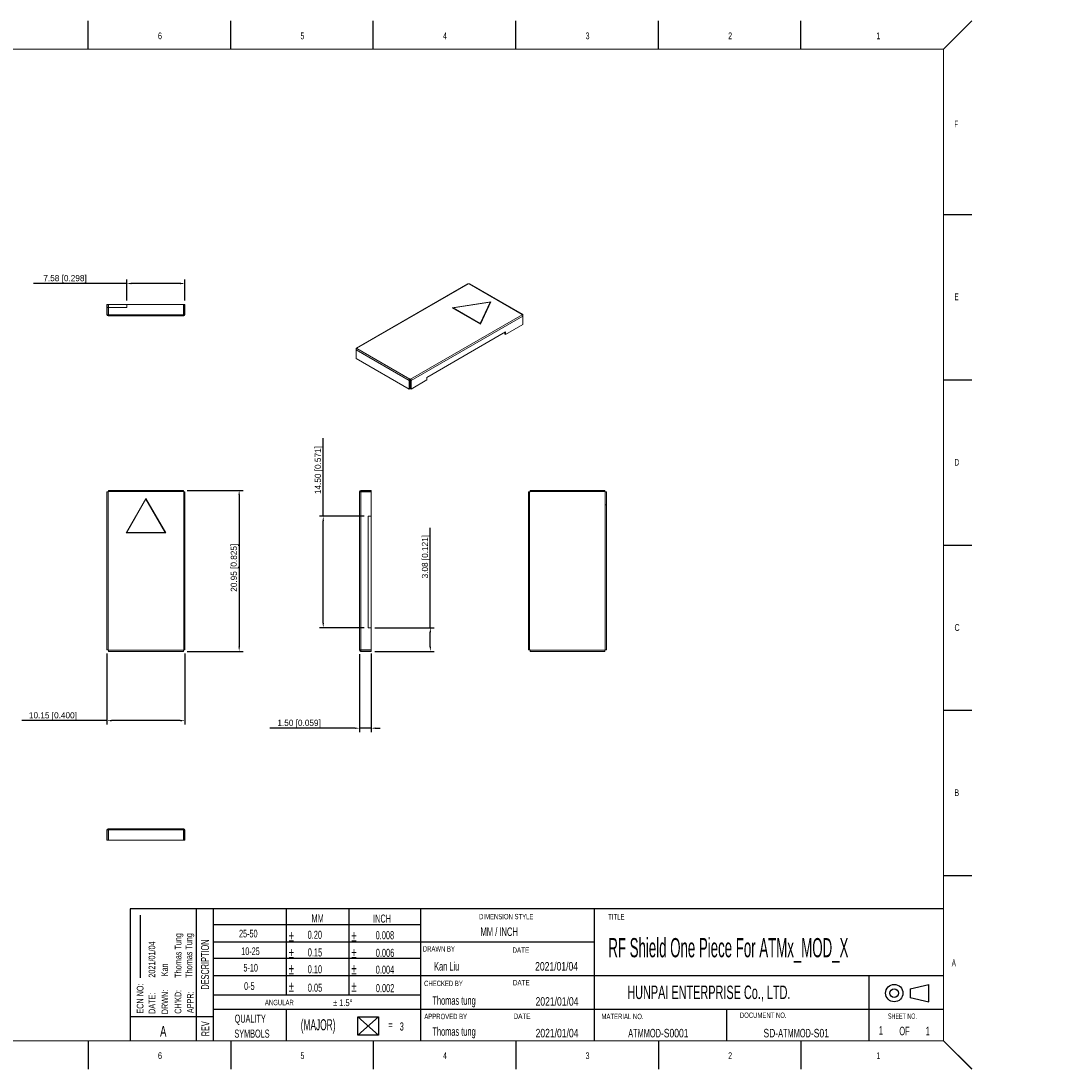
# Model space of a CAD drawing. Header units: millimetres. Extents: x 18 to 224, y 102 to 239.
# Tile 2 of 2: x 88 to 224, y 102 to 239. Entities that reach past the tile are written whole.
import ezdxf

# ---------------------------------------------------------------- set-up
doc = ezdxf.new("R2010")
doc.units = ezdxf.units.MM
doc.header["$PDSIZE"] = -1
doc.layers.add('DIM', color=7, linetype='Continuous')
doc.styles.add('SLDTEXTSTYLE0', font='TXT', dxfattribs={"width": 0.75})
doc.styles.add('SLDTEXTSTYLE1', font='TXT', dxfattribs={"width": 0.663158})
doc.styles.add('SLDTEXTSTYLE11', font='TXT', dxfattribs={"width": 0.626552})
doc.styles.add('SLDTEXTSTYLE12', font='TXT', dxfattribs={"width": 0.626596})
doc.styles.add('SLDTEXTSTYLE14', font='TXT', dxfattribs={"width": 0.535193})
doc.styles.add('SLDTEXTSTYLE15', font='TXT', dxfattribs={"width": 0.605})
doc.styles.add('SLDTEXTSTYLE16', font='TXT', dxfattribs={"width": 0.515842})
doc.styles.add('SLDTEXTSTYLE17', font='TXT', dxfattribs={"width": 0.7})
doc.styles.add('SLDTEXTSTYLE2', font='TXT', dxfattribs={"width": 0.596842})
doc.styles.add('SLDTEXTSTYLE3', font='TXT', dxfattribs={"width": 0.563684})
doc.styles.add('SLDTEXTSTYLE4', font='TXT', dxfattribs={"width": 0.647495})
doc.styles.add('SLDTEXTSTYLE5', font='TXT', dxfattribs={"width": 0.537082})
doc.styles.add('SLDTEXTSTYLE6', font='TXT', dxfattribs={"width": 0.574371})
doc.styles.add('SLDTEXTSTYLE7', font='TXT', dxfattribs={"width": 0.581836})
doc.styles.add('SLDTEXTSTYLE8', font='TXT', dxfattribs={"width": 0.678808})
doc.styles.add('SLDTEXTSTYLE9', font='TXT', dxfattribs={"width": 0.626592})
doc.dimstyles.new('ISO-25', dxfattribs={"dimtxt": 2.5, "dimasz": 2.5, "dimexe": 1.25, "dimexo": 0.625, "dimtad": 1, "dimtxsty": 'Standard', "dimcen": 2.5, "dimadec": 0, "dimazin": 0, "dimtfac": 1, "dimtmove": 0, "dimatfit": 3, "dimfxl": 1, "dimarcsym": 0})

# ---------------------------------------------------------------- blocks, each defined once
blk = doc.blocks.new('*D1')
at = {"layer": 'Defpoints', "color": 0}
for p in [(108.69, 177.79), (108.69, 156.84), (115.95, 156.84)]:
    blk.add_point(p, dxfattribs=at)
at = {"layer": 'DIM', "color": 0, "lineweight": -2}
for p, q in [((109.19, 177.79), (116.45, 177.79)), ((115.95, 177.19), (115.95, 157.44)), ((109.19, 156.84), (116.45, 156.84))]:
    blk.add_line(p, q, dxfattribs=at)
at = {"layer": 'DIM', "color": 0}
for points in [[(115.85, 177.19), (116.05, 177.19), (115.95, 177.79)], [(115.85, 157.44), (116.05, 157.44), (115.95, 156.84)]]:
    blk.add_solid(points, dxfattribs=at)
at = {"layer": 'DIM', "color": 0, "insert": (114.85, 167.72), "char_height": 0.8, "attachment_point": 2, "rotation": 90}
blk.add_mtext('20.95 [0.825]', dxfattribs=at)
blk = doc.blocks.new('*D2')
at = {"layer": 'Defpoints', "color": 0}
for p in [(98.74, 157.04), (108.89, 157.04), (108.89, 147.82)]:
    blk.add_point(p, dxfattribs=at)
at = {"layer": 'DIM', "color": 0, "lineweight": -2}
for p, q in [((98.74, 156.54), (98.74, 147.32)), ((108.89, 156.54), (108.89, 147.32)), ((98.74, 147.82), (87.68, 147.82)), ((108.29, 147.82), (99.34, 147.82))]:
    blk.add_line(p, q, dxfattribs=at)
at = {"layer": 'DIM', "color": 0}
for points in [[(99.34, 147.92), (99.34, 147.72), (98.74, 147.82)], [(108.29, 147.92), (108.29, 147.72), (108.89, 147.82)]]:
    blk.add_solid(points, dxfattribs=at)
at = {"layer": 'DIM', "color": 0, "insert": (91.71, 148.92), "char_height": 0.8, "attachment_point": 2}
blk.add_mtext('10.15 [0.400]', dxfattribs=at)
blk = doc.blocks.new('*D3')
at = {"layer": 'Defpoints', "color": 0}
for p in [(108.89, 204.72), (101.32, 202), (108.89, 202)]:
    blk.add_point(p, dxfattribs=at)
at = {"layer": 'DIM', "color": 0, "lineweight": -2}
for p, q in [((101.32, 202.5), (101.32, 205.22)), ((108.89, 202.5), (108.89, 205.22)), ((101.32, 204.72), (89.19, 204.72)), ((108.29, 204.72), (101.92, 204.72))]:
    blk.add_line(p, q, dxfattribs=at)
at = {"layer": 'DIM', "color": 0}
for points in [[(101.92, 204.82), (101.92, 204.62), (101.32, 204.72)], [(108.29, 204.82), (108.29, 204.62), (108.89, 204.72)]]:
    blk.add_solid(points, dxfattribs=at)
at = {"layer": 'DIM', "color": 0, "insert": (93.29, 205.82), "char_height": 0.8, "attachment_point": 2}
blk.add_mtext('7.58 [0.298]', dxfattribs=at)
blk = doc.blocks.new('*D6')
at = {"layer": 'Defpoints', "color": 0}
for p in [(126.89, 174.42), (132.72, 174.42), (132.72, 159.92)]:
    blk.add_point(p, dxfattribs=at)
at = {"layer": 'DIM', "color": 0, "lineweight": -2}
for p, q in [((126.89, 174.42), (126.89, 184.59)), ((132.22, 174.42), (126.39, 174.42)), ((126.89, 160.52), (126.89, 173.82)), ((132.22, 159.92), (126.39, 159.92))]:
    blk.add_line(p, q, dxfattribs=at)
at = {"layer": 'DIM', "color": 0}
for points in [[(126.79, 173.82), (126.99, 173.82), (126.89, 174.42)], [(126.79, 160.52), (126.99, 160.52), (126.89, 159.92)]]:
    blk.add_solid(points, dxfattribs=at)
at = {"layer": 'DIM', "color": 0, "insert": (125.79, 180.43), "char_height": 0.8, "attachment_point": 2, "rotation": 90}
blk.add_mtext('14.50 [0.571]', dxfattribs=at)
blk = doc.blocks.new('*D7')
at = {"layer": 'Defpoints', "color": 0}
for p in [(131.62, 156.99), (133.12, 157.04), (131.62, 146.84)]:
    blk.add_point(p, dxfattribs=at)
at = {"layer": 'DIM', "color": 0, "lineweight": -2}
for p, q in [((131.62, 156.49), (131.62, 146.34)), ((133.12, 156.54), (133.12, 146.34)), ((131.02, 146.84), (119.92, 146.84)), ((133.12, 146.84), (131.62, 146.84)), ((133.72, 146.84), (134.32, 146.84))]:
    blk.add_line(p, q, dxfattribs=at)
at = {"layer": 'DIM', "color": 0}
for points in [[(131.02, 146.94), (131.02, 146.74), (131.62, 146.84)], [(133.72, 146.94), (133.72, 146.74), (133.12, 146.84)]]:
    blk.add_solid(points, dxfattribs=at)
at = {"layer": 'DIM', "color": 0, "insert": (123.75, 147.94), "char_height": 0.8, "attachment_point": 2}
blk.add_mtext('1.50 [0.059]', dxfattribs=at)
blk = doc.blocks.new('*D8')
at = {"layer": 'Defpoints', "color": 0}
for p in [(133.12, 159.92), (140.83, 159.92), (133.12, 156.84)]:
    blk.add_point(p, dxfattribs=at)
at = {"layer": 'DIM', "color": 0, "lineweight": -2}
for p, q in [((140.83, 159.92), (140.83, 172.93)), ((133.62, 159.92), (141.33, 159.92)), ((140.83, 157.44), (140.83, 159.32)), ((133.62, 156.84), (141.33, 156.84))]:
    blk.add_line(p, q, dxfattribs=at)
at = {"layer": 'DIM', "color": 0}
for points in [[(140.73, 159.32), (140.93, 159.32), (140.83, 159.92)], [(140.73, 157.44), (140.93, 157.44), (140.83, 156.84)]]:
    blk.add_solid(points, dxfattribs=at)
at = {"layer": 'DIM', "color": 0, "insert": (139.73, 169.16), "char_height": 0.8, "attachment_point": 2, "rotation": 90}
blk.add_mtext('3.08 [0.121]', dxfattribs=at)

msp = doc.modelspace()

# ---------------------------------------------------------------- linework, layer by layer
at = {"linetype": 'Continuous'}
for p, q in [((96.298, 235.211), (96.298, 238.885)), ((114.852, 235.211), (114.852, 238.885)), ((133.407, 235.211), (133.407, 238.885)), ((151.961, 235.211), (151.961, 238.885)), ((170.516, 235.211), (170.516, 238.885)), ((189.07, 235.211), (189.07, 238.885)), ((207.625, 235.211), (211.299, 238.885)), ((207.625, 213.701), (211.299, 213.701)), ((207.625, 192.192), (211.299, 192.192)), ((207.625, 170.683), (211.299, 170.683)), ((207.625, 149.174), (211.299, 149.174)), ((207.625, 127.665), (211.299, 127.665)), ((101.779, 123.338), (101.779, 106.156)), ((207.625, 123.338), (101.779, 123.338)), ((110.397, 106.156), (110.397, 123.338)), ((112.584, 123.338), (112.584, 106.156)), ((122.062, 123.338), (122.062, 121.151)), ((122.062, 123.338), (122.062, 112.085)), ((130.228, 123.338), (130.228, 112.085)), ((139.56, 123.338), (139.56, 106.156)), ((162.162, 123.347), (162.162, 106.156)), ((139.56, 121.229), (112.584, 121.229)), ((162.162, 118.969), (112.584, 118.969)), ((139.56, 116.857), (112.584, 116.857)), ((207.625, 114.598), (112.584, 114.598)), ((197.888, 114.598), (197.888, 106.156)), ((203.298, 112.933), (205.695, 113.498)), ((205.695, 111.206), (205.695, 113.498)), ((139.56, 112.085), (112.584, 112.085)), ((203.298, 112.92), (203.298, 111.758)), ((203.298, 112.92), (203.298, 111.758)), ((203.298, 111.771), (205.695, 111.206)), ((207.625, 110.223), (112.584, 110.223)), ((122.062, 110.223), (122.062, 106.156)), ((179.398, 110.223), (179.398, 106.156)), ((112.584, 109.254), (101.779, 109.254)), ((131.415, 109.268), (134.073, 109.268)), ((131.415, 106.903), (131.415, 109.268)), ((134.073, 109.268), (131.415, 106.903)), ((131.415, 109.268), (134.073, 106.903)), ((134.073, 109.268), (134.073, 106.903)), ((134.073, 106.903), (131.415, 106.903)), ((96.298, 106.156), (96.298, 102.481)), ((114.852, 106.156), (114.852, 102.481)), ((133.407, 106.156), (133.407, 102.481)), ((151.961, 106.156), (151.961, 102.481)), ((170.516, 106.156), (170.516, 102.481)), ((189.07, 106.156), (189.07, 102.481)), ((207.625, 106.156), (211.299, 102.482)), ((207.625, 106.156), (211.299, 102.481))]:
    msp.add_line(p, q, dxfattribs=at)
at = {"linetype": 'Continuous', "lineweight": 15}
for p, q in [((207.625, 235.211), (22.08, 235.211)), ((207.625, 235.211), (207.625, 106.156)), ((207.625, 106.156), (22.08, 106.156))]:
    msp.add_line(p, q, dxfattribs=at)
at = {"color": 7, "linetype": 'Continuous', "lineweight": 15}
for p, q in [((145.73, 204.689), (131.199, 196.3)), ((131.274, 196.293), (145.805, 204.681)), ((145.841, 204.661), (145.805, 204.681)), ((145.876, 204.681), (145.841, 204.661)), ((145.876, 204.681), (152.77, 200.701)), ((152.845, 200.709), (145.951, 204.689)), ((148.687, 202.324), (143.69, 201.551)), ((148.616, 202.283), (143.786, 201.536)), ((147.322, 199.495), (148.616, 202.283)), ((147.348, 199.439), (148.687, 202.324)), ((148.616, 202.242), (148.616, 202.283)), ((148.666, 202.28), (148.616, 202.272)), ((98.892, 202), (98.742, 202)), ((98.742, 202), (98.742, 201.6)), ((98.742, 201.6), (98.892, 201.6)), ((98.742, 201.6), (98.742, 200.65)), ((98.892, 202), (98.892, 201.6)), ((98.892, 201.6), (98.892, 200.65)), ((98.942, 202), (98.942, 201.6)), ((98.942, 202), (101.316, 202)), ((98.942, 201.6), (98.942, 200.65)), ((101.316, 201.6), (98.942, 201.6)), ((101.316, 201.6), (101.316, 202)), ((108.692, 202), (101.316, 202)), ((108.692, 202), (108.692, 200.65)), ((108.742, 202), (108.892, 202)), ((108.742, 200.65), (108.742, 202)), ((108.892, 202), (108.892, 200.65)), ((143.69, 201.551), (147.348, 199.439)), ((143.786, 201.525), (143.746, 201.519)), ((143.786, 201.495), (143.786, 201.536)), ((143.786, 201.536), (147.322, 199.495)), ((147.322, 199.454), (148.616, 202.242)), ((98.892, 200.65), (98.742, 200.65)), ((98.892, 200.65), (98.892, 200.5)), ((98.892, 200.65), (98.942, 200.65)), ((98.942, 200.5), (98.892, 200.5)), ((98.942, 200.65), (108.692, 200.65)), ((98.942, 200.65), (98.942, 200.5)), ((98.942, 200.5), (108.692, 200.5)), ((108.692, 200.5), (108.692, 200.65)), ((108.692, 200.65), (108.742, 200.65)), ((108.742, 200.5), (108.692, 200.5)), ((108.742, 200.65), (108.892, 200.65)), ((108.742, 200.65), (108.742, 200.5)), ((152.77, 200.661), (138.239, 192.272)), ((152.876, 200.477), (138.345, 192.088)), ((152.735, 200.681), (152.77, 200.701)), ((152.77, 200.661), (152.735, 200.681)), ((152.77, 200.661), (152.77, 200.701)), ((152.825, 200.611), (152.876, 200.64)), ((152.876, 200.477), (152.876, 200.64)), ((152.876, 199.375), (152.876, 200.477)), ((140.382, 192.488), (150.635, 198.407)), ((147.322, 199.454), (147.322, 199.495)), ((150.529, 198.142), (150.529, 198.346)), ((150.635, 198.081), (152.876, 199.375)), ((150.635, 198.081), (150.635, 198.407)), ((150.529, 198.142), (150.635, 198.081)), ((131.219, 196.202), (131.168, 196.232)), ((131.168, 196.232), (131.168, 196.068)), ((138.062, 192.088), (131.168, 196.068)), ((131.168, 194.966), (131.168, 196.068)), ((131.274, 196.293), (131.31, 196.272)), ((131.274, 196.252), (131.274, 196.293)), ((131.31, 196.272), (131.274, 196.252)), ((138.168, 192.272), (131.274, 196.252)), ((131.168, 194.966), (138.062, 190.986)), ((138.168, 192.15), (138.062, 192.088)), ((138.062, 190.986), (138.062, 192.088)), ((138.168, 192.272), (138.204, 192.292)), ((138.168, 192.15), (138.168, 192.272)), ((138.204, 192.17), (138.168, 192.15)), ((138.168, 192.15), (138.168, 191.047)), ((138.204, 192.292), (138.239, 192.272)), ((138.204, 192.17), (138.204, 192.292)), ((138.239, 192.15), (138.204, 192.17)), ((138.239, 192.15), (138.239, 192.272)), ((138.239, 192.15), (138.345, 192.088)), ((138.239, 191.047), (138.239, 192.15)), ((138.345, 190.986), (140.382, 192.162)), ((138.345, 190.986), (138.345, 192.088)), ((140.382, 192.488), (140.382, 192.162)), ((138.168, 191.047), (138.062, 190.986)), ((138.239, 191.047), (138.345, 190.986)), ((98.942, 177.793), (98.942, 177.643)), ((98.942, 177.793), (108.692, 177.793)), ((108.692, 177.643), (108.692, 177.793)), ((131.775, 177.643), (131.775, 177.793)), ((133.125, 177.793), (131.775, 177.793)), ((133.125, 177.643), (133.125, 177.793)), ((153.805, 177.643), (153.805, 177.793)), ((153.805, 177.793), (161.181, 177.793)), ((161.181, 177.793), (161.181, 177.643)), ((161.181, 177.793), (163.555, 177.793)), ((163.555, 177.643), (163.555, 177.793)), ((98.742, 157.043), (98.742, 177.593)), ((98.892, 177.593), (98.742, 177.593)), ((98.892, 157.043), (98.892, 177.593)), ((98.942, 177.593), (98.892, 177.593)), ((98.942, 177.643), (98.942, 177.593)), ((98.942, 177.643), (108.692, 177.643)), ((103.817, 176.743), (101.23, 172.263)), ((103.817, 176.643), (101.317, 172.313)), ((106.403, 172.263), (103.817, 176.743)), ((106.317, 172.313), (103.817, 176.643)), ((108.692, 177.593), (108.692, 177.643)), ((108.742, 177.593), (108.692, 177.593)), ((108.892, 177.593), (108.742, 177.593)), ((108.742, 177.593), (108.742, 157.043)), ((108.892, 177.593), (108.892, 157.043)), ((131.775, 177.643), (131.625, 177.643)), ((131.625, 177.593), (131.625, 177.643)), ((131.775, 177.593), (131.625, 177.593)), ((131.625, 177.593), (131.625, 157.043)), ((133.125, 177.643), (131.775, 177.643)), ((131.775, 177.643), (131.775, 177.593)), ((131.775, 177.593), (131.775, 157.043)), ((133.125, 177.593), (131.775, 177.593)), ((133.125, 174.423), (133.125, 177.593)), ((153.605, 174.423), (153.605, 177.593)), ((153.755, 177.593), (153.605, 177.593)), ((153.755, 174.423), (153.755, 177.593)), ((153.805, 177.593), (153.755, 177.593)), ((153.805, 177.643), (161.181, 177.643)), ((153.805, 177.643), (153.805, 177.593)), ((161.181, 177.643), (163.555, 177.643)), ((163.555, 177.593), (163.555, 177.643)), ((163.605, 177.593), (163.555, 177.593)), ((163.755, 177.593), (163.605, 177.593)), ((163.605, 177.593), (163.605, 175.923)), ((163.755, 177.593), (163.755, 175.923)), ((163.605, 175.923), (163.605, 157.043)), ((163.605, 175.923), (163.755, 175.923)), ((163.755, 175.923), (163.755, 157.043)), ((133.125, 174.423), (132.725, 174.423)), ((132.725, 159.923), (132.725, 174.423)), ((133.125, 174.423), (133.125, 159.923)), ((153.755, 174.423), (153.605, 174.423)), ((153.605, 159.923), (153.605, 174.423)), ((153.755, 159.923), (153.755, 174.423)), ((101.23, 172.263), (106.403, 172.263)), ((101.317, 172.313), (106.317, 172.313)), ((132.725, 159.923), (133.125, 159.923)), ((133.125, 157.043), (133.125, 159.923)), ((153.605, 157.043), (153.605, 159.923)), ((153.605, 159.923), (153.755, 159.923)), ((153.755, 157.043), (153.755, 159.923)), ((98.742, 157.043), (98.892, 157.043)), ((98.892, 157.043), (98.942, 157.043)), ((98.942, 157.043), (98.942, 156.993)), ((108.692, 156.993), (98.942, 156.993)), ((98.942, 156.993), (98.942, 156.843)), ((108.692, 156.843), (98.942, 156.843)), ((108.692, 157.043), (108.742, 157.043)), ((108.692, 156.993), (108.692, 157.043)), ((108.692, 156.843), (108.692, 156.993)), ((108.742, 157.043), (108.892, 157.043)), ((131.625, 157.043), (131.775, 157.043)), ((131.625, 156.993), (131.625, 157.043)), ((131.775, 156.993), (131.625, 156.993)), ((133.125, 157.043), (131.775, 157.043)), ((131.775, 157.043), (131.775, 156.993)), ((131.775, 156.993), (131.775, 156.843)), ((131.775, 156.993), (133.125, 156.993)), ((133.125, 156.843), (131.775, 156.843)), ((133.125, 156.993), (133.125, 156.843)), ((153.755, 157.043), (153.605, 157.043)), ((153.755, 157.043), (153.805, 157.043)), ((153.805, 157.043), (153.805, 156.993)), ((163.555, 156.993), (153.805, 156.993)), ((153.805, 156.993), (153.805, 156.843)), ((163.555, 156.843), (153.805, 156.843)), ((163.555, 156.993), (163.555, 157.043)), ((163.555, 157.043), (163.605, 157.043)), ((163.555, 156.993), (163.555, 156.843)), ((163.605, 157.043), (163.755, 157.043)), ((98.892, 133.598), (98.742, 133.598)), ((98.742, 133.598), (98.742, 132.248)), ((98.892, 133.598), (98.892, 133.748)), ((98.892, 133.748), (98.942, 133.748)), ((98.892, 133.598), (98.892, 132.248)), ((98.942, 133.598), (98.892, 133.598)), ((98.942, 133.748), (98.942, 133.598)), ((108.692, 133.748), (98.942, 133.748)), ((98.942, 132.248), (98.942, 133.598)), ((108.692, 133.598), (98.942, 133.598)), ((108.692, 133.598), (108.692, 133.748)), ((108.692, 133.748), (108.742, 133.748)), ((108.692, 132.248), (108.692, 133.598)), ((108.742, 133.598), (108.692, 133.598)), ((108.742, 133.598), (108.742, 133.748)), ((108.742, 132.248), (108.742, 133.598)), ((108.742, 133.598), (108.892, 133.598)), ((108.892, 132.248), (108.892, 133.598)), ((98.892, 132.248), (98.742, 132.248)), ((98.942, 132.248), (108.692, 132.248)), ((108.742, 132.248), (108.892, 132.248))]:
    msp.add_line(p, q, dxfattribs=at)
msp.add_line((103.087, 114.346), (103.087, 122.497))
at = {"linetype": 'Continuous'}
for radius in [1.131, 0.565]:
    msp.add_circle((201.208, 112.355), radius, dxfattribs=at)
at = {"color": 7, "linetype": 'Continuous', "lineweight": 15}
for centre, radius, start, end in [((145.761, 204.62), 0.0754, 54.38183, 114.31395), ((145.92, 204.62), 0.0754, 65.68605, 125.61817), ((98.892, 200.65), 0.15, 180, 270), ((108.742, 200.65), 0.15, 270, 0), ((152.812, 200.651), 0.0655, 350.78596, 129.20329), ((152.646, 200.466), 0.231, 2.60548, 57.39452), ((131.233, 196.242), 0.0655, 50.79671, 189.21404), ((131.398, 196.058), 0.231, 122.60548, 177.39452), ((138.293, 192.078), 0.231, 122.60548, 177.39452), ((138.115, 192.078), 0.231, 2.60548, 57.39452), ((131.775, 177.643), 0.15, 90, 180), ((131.775, 156.993), 0.15, 180, 270), ((98.892, 133.598), 0.15, 90, 180), ((108.742, 133.598), 0.15, 0, 90)]:
    msp.add_arc(centre, radius, start, end, dxfattribs=at)

# ---------------------------------------------------------------- texts
at = {"attachment_point": 1}
for s, insert, char_height, style in [('6', (105.375, 237.389), 0.875, 'SLDTEXTSTYLE8'), ('5', (123.929, 237.389), 0.875, 'SLDTEXTSTYLE12'), ('4', (142.484, 237.389), 0.875, 'SLDTEXTSTYLE12'), ('3', (161.038, 237.389), 0.875, 'SLDTEXTSTYLE12'), ('2', (179.593, 237.389), 0.875, 'SLDTEXTSTYLE12'), ('1', (198.882, 237.389), 0.875, 'SLDTEXTSTYLE11'), ('F', (209.044, 225.922), 0.875, 'SLDTEXTSTYLE5'), ('E', (209.044, 203.418), 0.875, 'SLDTEXTSTYLE6'), ('D', (209.044, 181.878), 0.875, 'SLDTEXTSTYLE7'), ('C', (209.044, 160.384), 0.875, 'SLDTEXTSTYLE8'), ('B', (209.044, 138.89), 0.875, 'SLDTEXTSTYLE9'), ('MM', (125.358, 122.614), 1.0498, 'SLDTEXTSTYLE1'), ('INCH', (133.373, 122.586), 1.0498, 'SLDTEXTSTYLE1'), ('DIMENSION STYLE', (147.176, 122.668), 0.69984, 'SLDTEXTSTYLE1'), ('TITLE', (163.984, 122.634), 0.6998, 'SLDTEXTSTYLE1'), ('25-50', (115.931, 120.609), 0.9999, 'SLDTEXTSTYLE3'), ('%%P', (122.394, 120.48), 1.3997, 'SLDTEXTSTYLE1'), ('0.20', (124.863, 120.475), 1.0498, 'SLDTEXTSTYLE1'), ('%%P', (130.56, 120.48), 1.3997, 'SLDTEXTSTYLE1'), ('MM / INCH', (147.359, 120.901), 1.111, 'SLDTEXTSTYLE1'), ('RF Shield One Piece For ATMx_MOD_X', (164, 119.523), 2.5, 'SLDTEXTSTYLE16'), ('10-25', (116.215, 118.31), 0.9999, 'SLDTEXTSTYLE3'), ('%%P', (122.394, 118.298), 1.3997, 'SLDTEXTSTYLE1'), ('0.15', (124.879, 118.183), 1.0498, 'SLDTEXTSTYLE1'), ('%%P', (130.56, 118.298), 1.3997, 'SLDTEXTSTYLE1'), (' DRAWN BY  ', (139.637, 118.466), 0.69984, 'SLDTEXTSTYLE1'), ('DATE', (151.519, 118.306), 0.6998, 'SLDTEXTSTYLE17'), ('5-10', (116.505, 116.162), 0.9999, 'SLDTEXTSTYLE3'), ('%%P', (122.394, 116.187), 1.3997, 'SLDTEXTSTYLE1'), ('%%P', (130.56, 116.187), 1.3997, 'SLDTEXTSTYLE1'), ('Kan Liu', (141.319, 116.402), 1.111, 'SLDTEXTSTYLE2'), ('{\\W0.75;2021/01/04}', (154.474, 116.401), 1.111, 'SLDTEXTSTYLE3'), ('A', (208.7, 116.746), 0.889, 'SLDTEXTSTYLE14'), ('0.10', (124.872, 115.989), 1.0498, 'SLDTEXTSTYLE1'), ('0-5', (116.593, 113.773), 0.9999, 'SLDTEXTSTYLE3'), ('%%P', (122.394, 113.927), 1.3997, 'SLDTEXTSTYLE1'), ('0.05', (124.886, 113.588), 1.0498, 'SLDTEXTSTYLE1'), ('%%P', (130.56, 113.927), 1.3997, 'SLDTEXTSTYLE1'), ('CHECKED BY  ', (140.015, 113.971), 0.69984, 'SLDTEXTSTYLE1'), ('DATE', (151.583, 114.064), 0.6998, 'SLDTEXTSTYLE17'), ('HUNPAI ENTERPRISE Co., LTD.', (166.466, 113.338), 1.7496, 'SLDTEXTSTYLE15'), ('ANGULAR ', (119.304, 111.484), 0.6998, 'SLDTEXTSTYLE1'), ('%%P 1.5%%D', (128.171, 111.542), 0.8748, 'SLDTEXTSTYLE1'), ('Thomas tung', (141.106, 111.954), 1.111, 'SLDTEXTSTYLE2'), ('{\\W0.75;2021/01/04}', (154.529, 111.828), 1.111, 'SLDTEXTSTYLE3'), ('QUALITY', (115.365, 109.559), 1.0498, 'SLDTEXTSTYLE3'), ('APPROVED BY ', (140.048, 109.669), 0.69984, 'SLDTEXTSTYLE1'), ('DATE', (151.679, 109.701), 0.6998, 'SLDTEXTSTYLE17'), ('MATERIAL NO.', (163.106, 109.67), 0.69984, 'SLDTEXTSTYLE1'), ('DOCUMENT NO.', (181.118, 109.83), 0.69984, 'SLDTEXTSTYLE1'), ('SHEET NO.', (200.394, 109.705), 0.6998, 'SLDTEXTSTYLE2'), ('A', (105.656, 108.086), 1.4, 'SLDTEXTSTYLE1'), ('(MAJOR)', (123.964, 108.958), 1.44, 'SLDTEXTSTYLE3'), ('=', (135.38, 108.724), 1.05, 'SLDTEXTSTYLE4'), ('3', (136.848, 108.541), 1.05, 'SLDTEXTSTYLE2'), ('Thomas tung', (141.106, 107.919), 1.111, 'SLDTEXTSTYLE2'), ('1', (199.209, 108.061), 1.111, 'SLDTEXTSTYLE2'), ('OF', (201.875, 107.98), 1.111, 'SLDTEXTSTYLE3'), ('1', (205.301, 107.981), 1.111, 'SLDTEXTSTYLE2'), ('SYMBOLS', (115.332, 107.613), 1.0498, 'SLDTEXTSTYLE3'), ('{\\W0.75;2021/01/04}', (154.532, 107.705), 1.111, 'SLDTEXTSTYLE3'), ('{\\W0.51584;ATMMOD\\W0.75;-S0001}', (166.585, 107.705), 1.111, 'SLDTEXTSTYLE3'), ('{\\W0.75;SD-\\W0.51584;ATMMOD\\W0.75;-S01}', (184.184, 107.705), 1.111, 'SLDTEXTSTYLE3'), ('6', (105.375, 104.66), 0.875, 'SLDTEXTSTYLE8'), ('5', (123.929, 104.66), 0.875, 'SLDTEXTSTYLE12'), ('4', (142.484, 104.66), 0.875, 'SLDTEXTSTYLE12'), ('3', (161.038, 104.66), 0.875, 'SLDTEXTSTYLE12'), ('2', (179.593, 104.66), 0.875, 'SLDTEXTSTYLE12'), ('1', (198.882, 104.66), 0.875, 'SLDTEXTSTYLE11')]:
    msp.add_mtext(s, dxfattribs=dict(at, insert=insert, char_height=char_height, style=style))
at = {"attachment_point": 1, "rotation": 90}
for s, insert, char_height, style in [('Thomas Tung', (107.573, 114.355), 0.864, 'SLDTEXTSTYLE0'), ('Thomas Tung', (108.977, 114.355), 0.864, 'SLDTEXTSTYLE0'), ('DESCRIPTION', (110.982, 112.804), 1.04976, 'SLDTEXTSTYLE2'), ('2021/01/04', (104.159, 114.373), 0.864, 'SLDTEXTSTYLE0'), ('Kan', (105.807, 114.55), 0.864, 'SLDTEXTSTYLE0'), ('ECN NO:', (102.627, 109.688), 0.864, 'SLDTEXTSTYLE0'), ('DATE:', (104.168, 109.65), 0.864, 'SLDTEXTSTYLE0'), ('DRWN:', (105.842, 109.601), 0.864, 'SLDTEXTSTYLE0'), ("CH'KD:", (107.562, 109.674), 0.864, 'SLDTEXTSTYLE0'), ('APPR:', (109.154, 109.751), 0.864, 'SLDTEXTSTYLE0'), ('REV', (111.023, 106.726), 1.0498, 'SLDTEXTSTYLE2')]:
    msp.add_mtext(s, dxfattribs=dict(at, insert=insert, char_height=char_height, style=style))
at = {"color": 7, "char_height": 1.0498, "attachment_point": 1, "style": 'SLDTEXTSTYLE1'}
for s, insert in [('0.008', (133.713, 120.418)), ('0.006', (133.729, 118.126)), ('0.004', (133.723, 115.932)), ('0.002', (133.737, 113.531))]:
    msp.add_mtext(s, dxfattribs=dict(at, insert=insert))

# ---------------------------------------------------------------- dimensions: what is measured, and where the dimension line sits
at = {"layer": 'DIM'}
for base, p1, p2, picture, middle in [((108.892, 204.719), (101.316, 202), (108.892, 202), '*D3', (93.286, 204.719)), ((108.892, 147.821), (98.742, 157.043), (108.892, 157.043), '*D2', (91.715, 147.821)), ((131.625, 146.843), (133.125, 157.043), (131.625, 156.993), '*D7', (123.751, 146.843))]:
    dim = msp.add_linear_dim(base=base, p1=p1, p2=p2, dimstyle='ISO-25', override={"dimtxt": 0.8, "dimasz": 0.6, "dimexe": 0.5, "dimexo": 0.5, "dimgap": 0.3, "dimzin": 1, "dimdsep": 46, "dimtzin": 1}, dxfattribs=at)
    dim.commit()
    dim.dimension.update_dxf_attribs({"geometry": picture, "text_midpoint": middle, "dimtype": 160})
for base, p1, p2, picture, middle in [((126.891, 174.423), (132.725, 159.923), (132.725, 174.423), '*D6', (126.891, 180.428)), ((115.953, 156.843), (108.692, 177.793), (108.692, 156.843), '*D1', (115.953, 167.72)), ((140.834, 159.923), (133.125, 156.843), (133.125, 159.923), '*D8', (140.834, 169.164))]:
    dim = msp.add_linear_dim(base=base, p1=p1, p2=p2, angle=90, dimstyle='ISO-25', override={"dimtxt": 0.8, "dimasz": 0.6, "dimexe": 0.5, "dimexo": 0.5, "dimgap": 0.3, "dimzin": 1, "dimdsep": 46, "dimtzin": 1}, dxfattribs=at)
    dim.commit()
    dim.dimension.update_dxf_attribs({"geometry": picture, "text_midpoint": middle, "dimtype": 160})

doc.saveas('drawing.dxf')
